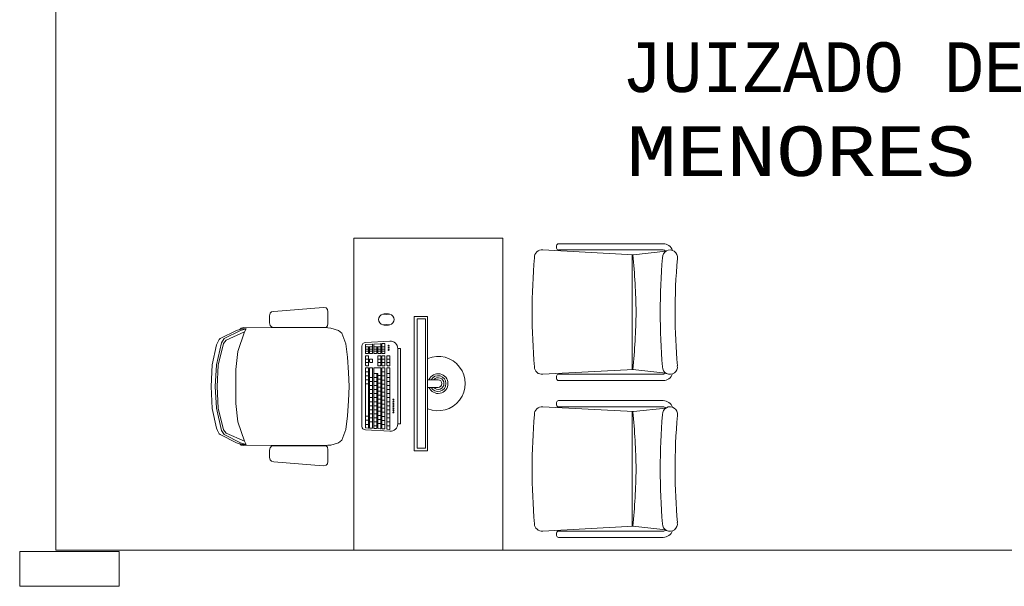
# Model space of a CAD drawing. Header units: feet. Extents: x 8 to 127, y 6 to 90.
# Tile 21 of 256: x 27.62 to 29.6, y 53.84 to 54.98. Entities that reach past the tile are written whole.
import ezdxf

# ---------------------------------------------------------------- set-up
doc = ezdxf.new("R2010")
doc.units = ezdxf.units.FT
doc.header["$MEASUREMENT"] = 0
for name, color, linetype in [('Alvenaria', 7, 'Continuous'), ('FINA', 7, 'Continuous'), ('MOBILIÁRIO - móveis', 250, 'Continuous'), ('texto', 7, 'Continuous')]:
    doc.layers.add(name, color=color, linetype=linetype)
doc.styles.add('CourierNew', font='cour.ttf')

msp = doc.modelspace()

# ---------------------------------------------------------------- linework, layer by layer
at = {"layer": 'Alvenaria', "lineweight": 5}
for p, q in [((27.6902, 55.652), (27.6902, 53.9145)), ((27.6902, 53.9145), (30.3402, 53.9145))]:
    msp.add_line(p, q, dxfattribs=at)
at = {"layer": 'FINA', "linetype": 'Continuous', "lineweight": 5}
for p, q in [((27.8176, 53.9119), (27.6176, 53.9119)), ((27.6176, 53.9119), (27.6176, 53.8419)), ((27.8176, 53.8419), (27.8176, 53.9119)), ((27.6176, 53.8419), (27.8176, 53.8419))]:
    msp.add_line(p, q, dxfattribs=at)
at = {"layer": 'MOBILIÁRIO - móveis', "lineweight": 5}
for p, q in [((28.2902, 54.5425), (28.5902, 54.5425)), ((28.2902, 53.9144), (28.2902, 54.5425)), ((28.5902, 54.5425), (28.5902, 53.9144)), ((28.853, 54.5088), (28.6704, 54.5184)), ((28.6982, 54.5221), (28.6982, 54.5271)), ((28.9127, 54.5309), (28.702, 54.5309)), ((28.9127, 54.5184), (28.702, 54.5184)), ((28.8504, 54.2781), (28.8504, 54.5089)), ((28.9181, 54.516), (28.853, 54.5088)), ((28.1293, 54.3949), (28.2287, 54.4029)), ((28.2287, 54.4029), (28.2341, 54.4019)), ((28.2341, 54.4019), (28.2371, 54.399)), ((28.1206, 54.3861), (28.1215, 54.391)), ((28.1206, 54.3716), (28.1206, 54.3861)), ((28.1215, 54.391), (28.1245, 54.3939)), ((28.1245, 54.3939), (28.1293, 54.3949)), ((28.2371, 54.399), (28.238, 54.3941)), ((28.238, 54.3941), (28.238, 54.3706)), ((28.36, 54.3897), (28.3509, 54.3897)), ((28.4116, 54.3847), (28.4116, 54.1147)), ((28.4387, 54.3847), (28.4116, 54.3847)), ((28.4177, 54.3797), (28.4177, 54.1197)), ((28.4344, 54.3797), (28.4177, 54.3797)), ((28.4344, 54.3797), (28.4344, 54.1197)), ((28.4387, 54.3847), (28.4387, 54.1147)), ((28.0538, 54.3565), (28.0651, 54.36)), ((28.0609, 54.3587), (28.0633, 54.3613)), ((28.0731, 54.36), (28.0619, 54.3564)), ((28.0633, 54.3613), (28.0681, 54.3624)), ((28.0651, 54.36), (28.0731, 54.36)), ((28.0681, 54.3624), (28.2375, 54.3617)), ((28.0731, 54.36), (28.0699, 54.3535)), ((28.1215, 54.3667), (28.1206, 54.3716)), ((28.1245, 54.3638), (28.1215, 54.3667)), ((28.1293, 54.3628), (28.1245, 54.3638)), ((28.2341, 54.3628), (28.1293, 54.3628)), ((28.2371, 54.3657), (28.2341, 54.3628)), ((28.238, 54.3706), (28.2371, 54.3657)), ((28.2375, 54.3617), (28.2439, 54.3612)), ((28.2439, 54.3612), (28.2591, 54.3566)), ((28.3509, 54.3675), (28.36, 54.3675)), ((28.0192, 54.3384), (28.021, 54.3403)), ((28.021, 54.3403), (28.0538, 54.3565)), ((28.0293, 54.3403), (28.0236, 54.3317)), ((28.0619, 54.3564), (28.0293, 54.3403)), ((28.0699, 54.3535), (28.0334, 54.3373)), ((28.0699, 54.3535), (28.0566, 54.3143)), ((28.2591, 54.3566), (28.2661, 54.3513)), ((28.2661, 54.3513), (28.2737, 54.3297)), ((28.0053, 54.2873), (28.0139, 54.3275)), ((28.0236, 54.3317), (28.0136, 54.2873)), ((28.0139, 54.3275), (28.0155, 54.3318)), ((28.0155, 54.3318), (28.0192, 54.3384)), ((28.0278, 54.3305), (28.0171, 54.2869)), ((28.0334, 54.3373), (28.0278, 54.3305)), ((28.2737, 54.3297), (28.2776, 54.3025)), ((28.3061, 54.1639), (28.3061, 54.3248)), ((28.3629, 54.3349), (28.3135, 54.3322)), ((28.3137, 54.3108), (28.3137, 54.3275)), ((28.3137, 54.3237), (28.3279, 54.3237)), ((28.327, 54.329), (28.3145, 54.3283)), ((28.3197, 54.3108), (28.3197, 54.3237)), ((28.3219, 54.3108), (28.3219, 54.3237)), ((28.3279, 54.3108), (28.3279, 54.3282)), ((28.3301, 54.3108), (28.3301, 54.3284)), ((28.3301, 54.3237), (28.3443, 54.3237)), ((28.3434, 54.3299), (28.3309, 54.3292)), ((28.3361, 54.3108), (28.3361, 54.3237)), ((28.3384, 54.3108), (28.3384, 54.3237)), ((28.3443, 54.3108), (28.3443, 54.329)), ((28.3466, 54.3108), (28.3466, 54.3293)), ((28.3466, 54.3237), (28.3525, 54.3237)), ((28.3516, 54.3303), (28.3474, 54.3301)), ((28.3525, 54.3108), (28.3525, 54.3295)), ((28.3786, 54.1687), (28.3786, 54.3201)), ((28.3839, 54.3201), (28.3786, 54.3201)), ((28.3839, 54.1687), (28.3839, 54.3201)), ((28.0566, 54.3143), (28.0527, 54.2778)), ((28.2776, 54.3025), (28.2796, 54.2723)), ((28.3137, 54.3191), (28.3197, 54.3191)), ((28.3137, 54.3146), (28.3197, 54.3146)), ((28.3137, 54.2865), (28.3137, 54.3048)), ((28.3146, 54.31), (28.3188, 54.31)), ((28.3146, 54.3057), (28.3188, 54.3057)), ((28.3197, 54.2865), (28.3197, 54.3048)), ((28.3219, 54.3191), (28.3279, 54.3191)), ((28.3219, 54.3146), (28.3279, 54.3146)), ((28.3228, 54.31), (28.327, 54.31)), ((28.3301, 54.3191), (28.3361, 54.3191)), ((28.3301, 54.3146), (28.3361, 54.3146)), ((28.331, 54.31), (28.3352, 54.31)), ((28.3384, 54.3191), (28.3443, 54.3191)), ((28.3384, 54.3146), (28.3443, 54.3146)), ((28.3384, 54.2865), (28.3384, 54.3048)), ((28.3392, 54.31), (28.3435, 54.31)), ((28.3392, 54.3057), (28.3435, 54.3057)), ((28.3443, 54.2865), (28.3443, 54.3048)), ((28.3466, 54.3191), (28.3525, 54.3191)), ((28.3466, 54.3146), (28.3525, 54.3146)), ((28.3466, 54.2865), (28.3466, 54.3048)), ((28.3474, 54.31), (28.3517, 54.31)), ((28.3474, 54.3057), (28.3517, 54.3057)), ((28.3525, 54.2865), (28.3525, 54.3048)), ((28.3568, 54.2865), (28.3568, 54.3048)), ((28.3577, 54.3057), (28.3619, 54.3057)), ((28.3628, 54.2865), (28.3628, 54.3048)), ((28.0028, 54.2436), (28.0053, 54.2873)), ((28.0136, 54.2873), (28.0112, 54.2436)), ((28.0171, 54.2869), (28.0149, 54.2436)), ((28.3137, 54.299), (28.3197, 54.299)), ((28.3137, 54.2923), (28.3197, 54.2923)), ((28.3137, 54.1613), (28.3137, 54.2805)), ((28.3146, 54.2856), (28.3188, 54.2856)), ((28.3146, 54.2813), (28.3188, 54.2813)), ((28.3197, 54.161), (28.3197, 54.2805)), ((28.3219, 54.2932), (28.3219, 54.2982)), ((28.3219, 54.1608), (28.3219, 54.2805)), ((28.3228, 54.299), (28.327, 54.299)), ((28.3228, 54.2923), (28.327, 54.2923)), ((28.3228, 54.2813), (28.327, 54.2813)), ((28.3279, 54.2932), (28.3279, 54.2982)), ((28.3279, 54.1606), (28.3279, 54.2805)), ((28.3301, 54.1604), (28.3301, 54.2805)), ((28.331, 54.2813), (28.3435, 54.2813)), ((28.3384, 54.299), (28.3443, 54.299)), ((28.3384, 54.2923), (28.3443, 54.2923)), ((28.3392, 54.2856), (28.3435, 54.2856)), ((28.3443, 54.1597), (28.3443, 54.2805)), ((28.3466, 54.299), (28.3525, 54.299)), ((28.3466, 54.2923), (28.3525, 54.2923)), ((28.3466, 54.1595), (28.3466, 54.2805)), ((28.3474, 54.2856), (28.3517, 54.2856)), ((28.3474, 54.2813), (28.3517, 54.2813)), ((28.3525, 54.1592), (28.3525, 54.2805)), ((28.3568, 54.299), (28.3628, 54.299)), ((28.3568, 54.2923), (28.3628, 54.2923)), ((28.3568, 54.1586), (28.3568, 54.2805)), ((28.3577, 54.2856), (28.3619, 54.2856)), ((28.3577, 54.2813), (28.3619, 54.2813)), ((28.3628, 54.1584), (28.3628, 54.2805)), ((28.0527, 54.2778), (28.0527, 54.2436)), ((28.2796, 54.2723), (28.2804, 54.2436)), ((28.3137, 54.2733), (28.3197, 54.2733)), ((28.3137, 54.2652), (28.3197, 54.2652)), ((28.3219, 54.2621), (28.3279, 54.2621)), ((28.3301, 54.2702), (28.3384, 54.2702)), ((28.3301, 54.2621), (28.3361, 54.2621)), ((28.3361, 54.1601), (28.3361, 54.2702)), ((28.3384, 54.1599), (28.3384, 54.2702)), ((28.3384, 54.2659), (28.3443, 54.2659)), ((28.3466, 54.2731), (28.3525, 54.2731)), ((28.3466, 54.265), (28.3525, 54.265)), ((28.3568, 54.2702), (28.3628, 54.2702)), ((28.3568, 54.2621), (28.3628, 54.2621)), ((28.853, 54.2782), (28.6704, 54.2686)), ((28.6982, 54.2596), (28.6982, 54.2646)), ((28.9127, 54.2684), (28.702, 54.2684)), ((28.9181, 54.2707), (28.8514, 54.2781)), ((28.0028, 54.2436), (28.0053, 54.1999)), ((28.0136, 54.2), (28.0112, 54.2436)), ((28.0171, 54.2003), (28.0149, 54.2436)), ((28.0527, 54.2095), (28.0527, 54.2436)), ((28.2796, 54.2149), (28.2804, 54.2436)), ((28.3137, 54.2571), (28.3197, 54.2571)), ((28.3137, 54.249), (28.3197, 54.249)), ((28.3219, 54.254), (28.3279, 54.254)), ((28.3219, 54.2458), (28.3279, 54.2458)), ((28.3301, 54.254), (28.3361, 54.254)), ((28.3301, 54.2458), (28.3361, 54.2458)), ((28.3384, 54.2589), (28.3443, 54.2589)), ((28.3384, 54.2507), (28.3443, 54.2507)), ((28.3384, 54.2426), (28.3443, 54.2426)), ((28.3466, 54.2569), (28.3525, 54.2569)), ((28.3466, 54.2488), (28.3525, 54.2488)), ((28.3568, 54.254), (28.3628, 54.254)), ((28.3568, 54.2458), (28.3628, 54.2458)), ((28.4597, 54.2574), (28.4387, 54.2574)), ((28.4387, 54.2419), (28.4597, 54.2419)), ((28.9127, 54.2559), (28.702, 54.2559)), ((28.3219, 54.2377), (28.3279, 54.2377)), ((28.3219, 54.2296), (28.3279, 54.2296)), ((28.3219, 54.2214), (28.3279, 54.2214)), ((28.3301, 54.2377), (28.3361, 54.2377)), ((28.3301, 54.2296), (28.3361, 54.2296)), ((28.3301, 54.2214), (28.3361, 54.2214)), ((28.3384, 54.2345), (28.3443, 54.2345)), ((28.3384, 54.2264), (28.3443, 54.2264)), ((28.3466, 54.2406), (28.3525, 54.2406)), ((28.3466, 54.2325), (28.3525, 54.2325)), ((28.3466, 54.2244), (28.3525, 54.2244)), ((28.3568, 54.2377), (28.3628, 54.2377)), ((28.3568, 54.2296), (28.3628, 54.2296)), ((28.3568, 54.2214), (28.3628, 54.2214)), ((28.0566, 54.173), (28.0527, 54.2095)), ((28.2776, 54.1848), (28.2796, 54.2149)), ((28.3219, 54.2133), (28.3279, 54.2133)), ((28.3219, 54.2052), (28.3279, 54.2052)), ((28.3301, 54.2133), (28.3361, 54.2133)), ((28.3301, 54.2052), (28.3361, 54.2052)), ((28.3384, 54.2182), (28.3443, 54.2182)), ((28.3384, 54.2101), (28.3443, 54.2101)), ((28.3384, 54.202), (28.3443, 54.202)), ((28.3466, 54.2163), (28.3525, 54.2163)), ((28.3466, 54.2081), (28.3525, 54.2081)), ((28.3568, 54.2133), (28.3628, 54.2133)), ((28.3568, 54.2052), (28.3628, 54.2052)), ((28.853, 54.1933), (28.6704, 54.2029)), ((28.6982, 54.2066), (28.6982, 54.2116)), ((28.9127, 54.2154), (28.702, 54.2154)), ((28.9127, 54.2029), (28.702, 54.2029)), ((28.0053, 54.1999), (28.0139, 54.1598)), ((28.0236, 54.1555), (28.0136, 54.2)), ((28.0278, 54.1567), (28.0171, 54.2003)), ((28.2737, 54.1576), (28.2776, 54.1848)), ((28.3137, 54.184), (28.3197, 54.184)), ((28.3219, 54.1971), (28.3279, 54.1971)), ((28.3219, 54.1889), (28.3279, 54.1889)), ((28.3301, 54.1971), (28.3361, 54.1971)), ((28.3301, 54.1889), (28.3361, 54.1889)), ((28.3384, 54.1939), (28.3443, 54.1939)), ((28.3384, 54.1857), (28.3443, 54.1857)), ((28.3466, 54.2), (28.3525, 54.2)), ((28.3466, 54.1919), (28.3525, 54.1919)), ((28.3466, 54.1838), (28.3525, 54.1838)), ((28.3568, 54.1971), (28.3628, 54.1971)), ((28.3568, 54.1889), (28.3628, 54.1889)), ((28.8504, 53.9625), (28.8504, 54.1934)), ((28.9181, 54.2005), (28.853, 54.1933)), ((28.0699, 54.1338), (28.0566, 54.173)), ((28.3137, 54.1758), (28.3197, 54.1758)), ((28.3137, 54.1676), (28.3197, 54.1676)), ((28.3219, 54.1808), (28.3279, 54.1808)), ((28.3219, 54.1727), (28.3279, 54.1727)), ((28.3301, 54.1808), (28.3361, 54.1808)), ((28.3301, 54.1727), (28.3361, 54.1727)), ((28.3301, 54.1645), (28.3361, 54.1645)), ((28.3384, 54.1776), (28.3443, 54.1776)), ((28.3384, 54.1695), (28.3443, 54.1695)), ((28.3466, 54.1756), (28.3525, 54.1756)), ((28.3466, 54.1674), (28.3525, 54.1674)), ((28.3568, 54.1808), (28.3628, 54.1808)), ((28.3568, 54.1727), (28.3628, 54.1727)), ((28.3568, 54.1645), (28.3628, 54.1645)), ((28.3839, 54.1687), (28.3786, 54.1687)), ((28.0139, 54.1598), (28.0155, 54.1555)), ((28.0155, 54.1555), (28.0192, 54.1489)), ((28.0192, 54.1489), (28.021, 54.147)), ((28.021, 54.147), (28.0538, 54.1308)), ((28.0293, 54.147), (28.0236, 54.1555)), ((28.0334, 54.15), (28.0278, 54.1567)), ((28.0619, 54.1308), (28.0293, 54.147)), ((28.0699, 54.1338), (28.0334, 54.15)), ((28.2661, 54.1359), (28.2737, 54.1576)), ((28.3629, 54.1538), (28.3135, 54.1565)), ((28.3188, 54.1602), (28.3145, 54.1604)), ((28.327, 54.1597), (28.3227, 54.16)), ((28.3352, 54.1593), (28.3309, 54.1595)), ((28.3434, 54.1589), (28.3392, 54.1591)), ((28.3516, 54.1584), (28.3474, 54.1586)), ((28.3619, 54.1575), (28.3576, 54.1577)), ((28.0538, 54.1308), (28.0651, 54.1273)), ((28.0609, 54.1286), (28.0633, 54.126)), ((28.0731, 54.1273), (28.0619, 54.1308)), ((28.0633, 54.126), (28.0681, 54.1249)), ((28.0651, 54.1273), (28.0731, 54.1273)), ((28.0681, 54.1249), (28.2375, 54.1255)), ((28.0731, 54.1273), (28.0699, 54.1338)), ((28.1245, 54.1235), (28.1215, 54.1205)), ((28.1293, 54.1244), (28.1245, 54.1235)), ((28.2341, 54.1245), (28.1293, 54.1244)), ((28.2371, 54.1215), (28.2341, 54.1245)), ((28.2375, 54.1255), (28.2439, 54.126)), ((28.2439, 54.126), (28.2591, 54.1306)), ((28.2591, 54.1306), (28.2661, 54.1359)), ((28.1215, 54.1205), (28.1206, 54.1156)), ((28.1206, 54.1156), (28.1206, 54.1012)), ((28.238, 54.1166), (28.2371, 54.1215)), ((28.238, 54.0932), (28.238, 54.1166)), ((28.4387, 54.1147), (28.4116, 54.1147)), ((28.4344, 54.1197), (28.4177, 54.1197)), ((28.1206, 54.1012), (28.1215, 54.0963)), ((28.1215, 54.0963), (28.1245, 54.0934)), ((28.1245, 54.0934), (28.1293, 54.0924)), ((28.1293, 54.0924), (28.2287, 54.0844)), ((28.2287, 54.0844), (28.2341, 54.0854)), ((28.2341, 54.0854), (28.2371, 54.0883)), ((28.2371, 54.0883), (28.238, 54.0932)), ((28.853, 53.9627), (28.6704, 53.9531)), ((28.6982, 53.9441), (28.6982, 53.9491)), ((28.9127, 53.9529), (28.702, 53.9529)), ((28.9181, 53.9552), (28.8514, 53.9626)), ((28.9127, 53.9404), (28.702, 53.9404)), ((28.5902, 53.9144), (28.2902, 53.9144))]:
    msp.add_line(p, q, dxfattribs=at)
for centre in [(28.3602, 54.3259), (28.3602, 54.3216), (28.3602, 54.3173), (28.3699, 54.2174), (28.3699, 54.2131), (28.3699, 54.2088), (28.3699, 54.2045), (28.3699, 54.2002), (28.3699, 54.1959), (28.3699, 54.1916)]:
    msp.add_circle(centre, 0.00099, dxfattribs=at)
for centre, radius, start, end in [((28.6687, 54.5034), 0.0151, 83.4989, 182.1828), ((28.702, 54.5271), 0.00375, 90, 180), ((28.702, 54.5221), 0.00375, 180, 270), ((28.9264, 54.5034), 0.0151, 351.6045, 182.1828), ((28.9127, 54.5109), 0.02, 19.6128, 90), ((28.9127, 54.5109), 0.0075, 43.0376, 90), ((29.9772, 54.3929), 1.3282, 175.252, 179.9789), ((27.7352, 54.3855), 1.123, 0.401, 6.2941), ((30.235, 54.3929), 1.3282, 175.252, 179.9789), ((30.2423, 54.3925), 1.3055, 175.2233, 180.1218), ((28.3509, 54.3786), 0.0111, 65.5382, 294.4618), ((28.36, 54.3786), 0.0111, 245.5382, 114.4618), ((29.9772, 54.3939), 1.3282, 180.0211, 184.7844), ((27.7352, 54.4012), 1.123, 353.7059, 359.599), ((30.235, 54.3939), 1.3282, 180.0211, 184.7844), ((30.2438, 54.3934), 1.307, 180.1608, 184.7322), ((28.3135, 54.3248), 0.00743, 90, 180), ((28.3146, 54.3275), 0.000842, 93.0941, 180), ((28.327, 54.3282), 0.000842, 0, 93.0941), ((28.331, 54.3284), 0.000842, 93.0941, 180), ((28.3435, 54.329), 0.000842, 0, 93.0941), ((28.3474, 54.3293), 0.000842, 93.0941, 180), ((28.3517, 54.3295), 0.000842, 0, 93.0941), ((28.3637, 54.3201), 0.0149, 0, 93.0941), ((28.3146, 54.3108), 0.000842, 180, 270), ((28.3146, 54.3048), 0.000842, 90, 180), ((28.3188, 54.3108), 0.000842, 270, 0), ((28.3188, 54.3048), 0.000842, 0, 90), ((28.3228, 54.3108), 0.000842, 180, 270), ((28.327, 54.3108), 0.000842, 270, 0), ((28.331, 54.3108), 0.000842, 180, 270), ((28.3352, 54.3108), 0.000842, 270, 0), ((28.3392, 54.3108), 0.000842, 180, 270), ((28.3392, 54.3048), 0.000842, 90, 180), ((28.3435, 54.3108), 0.000842, 270, 0), ((28.3435, 54.3048), 0.000842, 0, 90), ((28.3474, 54.3108), 0.000842, 180, 270), ((28.3474, 54.3048), 0.000842, 90, 180), ((28.3517, 54.3108), 0.000842, 270, 0), ((28.3517, 54.3048), 0.000842, 0, 90), ((28.3577, 54.3048), 0.000842, 90, 180), ((28.3619, 54.3048), 0.000842, 0, 90), ((28.4597, 54.2497), 0.0547, 247.4598, 112.5402), ((28.3146, 54.2865), 0.000842, 180, 270), ((28.3146, 54.2805), 0.000842, 90, 180), ((28.3188, 54.2865), 0.000842, 270, 0), ((28.3188, 54.2805), 0.000842, 0, 90), ((28.3228, 54.2982), 0.000842, 90, 180), ((28.3228, 54.2932), 0.000842, 180, 270), ((28.3228, 54.2805), 0.000842, 90, 180), ((28.327, 54.2982), 0.000842, 0, 90), ((28.327, 54.2932), 0.000842, 270, 0), ((28.327, 54.2805), 0.000842, 0, 90), ((28.331, 54.2805), 0.000842, 90, 180), ((28.3392, 54.2865), 0.000842, 180, 270), ((28.3435, 54.2865), 0.000842, 270, 0), ((28.3435, 54.2805), 0.000842, 0, 90), ((28.3474, 54.2865), 0.000842, 180, 270), ((28.3474, 54.2805), 0.000842, 90, 180), ((28.3517, 54.2865), 0.000842, 270, 0), ((28.3517, 54.2805), 0.000842, 0, 90), ((28.3577, 54.2865), 0.000842, 180, 270), ((28.3577, 54.2805), 0.000842, 90, 180), ((28.3619, 54.2865), 0.000842, 270, 0), ((28.3619, 54.2805), 0.000842, 0, 90), ((28.6687, 54.2833), 0.015, 180.7153, 276.7223), ((28.9264, 54.2833), 0.015, 180.7153, 8.7356), ((28.4597, 54.2497), 0.0199, 202.9581, 157.0419), ((28.4597, 54.2497), 0.0159, 209.3143, 150.6857), ((28.4597, 54.2497), 0.0118, 221.0987, 138.9013), ((28.702, 54.2646), 0.00375, 90, 180), ((28.9127, 54.2759), 0.0075, 270, 316.9624), ((28.9127, 54.2759), 0.02, 270, 340.3872), ((28.4597, 54.2497), 0.00777, 270, 90), ((28.702, 54.2596), 0.00375, 180, 270), ((28.6687, 54.1879), 0.0151, 83.4989, 182.1828), ((28.702, 54.2116), 0.00375, 90, 180), ((28.702, 54.2066), 0.00375, 180, 270), ((28.9264, 54.1879), 0.0151, 351.6045, 182.1828), ((28.9127, 54.1954), 0.02, 19.6128, 90), ((28.9127, 54.1954), 0.0075, 43.0376, 90), ((29.9772, 54.0774), 1.3282, 175.252, 179.9789), ((27.7352, 54.07), 1.123, 0.401, 6.2941), ((30.235, 54.0774), 1.3282, 175.252, 179.9789), ((30.2423, 54.077), 1.3055, 175.2233, 180.1218), ((28.3135, 54.1639), 0.00743, 180, 270), ((28.3637, 54.1687), 0.0149, 266.9059, 0), ((28.3146, 54.1613), 0.000842, 180, 266.9059), ((28.3188, 54.161), 0.000842, 266.9059, 0), ((28.3228, 54.1608), 0.000842, 180, 266.9059), ((28.327, 54.1606), 0.000842, 266.9059, 0), ((28.331, 54.1604), 0.000842, 180, 266.9059), ((28.3352, 54.1601), 0.000842, 266.9059, 0), ((28.3392, 54.1599), 0.000842, 180, 266.9059), ((28.3435, 54.1597), 0.000842, 266.9059, 0), ((28.3474, 54.1595), 0.000842, 180, 266.9059), ((28.3517, 54.1592), 0.000842, 266.9059, 0), ((28.3577, 54.1586), 0.000842, 180, 266.9059), ((28.3619, 54.1584), 0.000842, 266.9059, 0), ((29.9772, 54.0783), 1.3282, 180.0211, 184.7844), ((27.7352, 54.0857), 1.123, 353.7059, 359.599), ((30.235, 54.0783), 1.3282, 180.0211, 184.7844), ((30.2438, 54.0779), 1.307, 180.1608, 184.7322), ((28.6687, 53.9678), 0.015, 180.7153, 276.7223), ((28.9264, 53.9678), 0.015, 180.7153, 8.7356), ((28.702, 53.9491), 0.00375, 90, 180), ((28.702, 53.9441), 0.00375, 180, 270), ((28.9127, 53.9604), 0.0075, 270, 316.9624), ((28.9127, 53.9604), 0.02, 270, 340.3872)]:
    msp.add_arc(centre, radius, start, end, dxfattribs=at)

# ---------------------------------------------------------------- texts
at = {"layer": 'texto', "lineweight": 5, "char_height": 0.1, "attachment_point": 7, "line_spacing_factor": 0.9, "style": 'CourierNew'}
for s, insert, width in [('JUIZADO DE', (28.8271, 54.8347), 2.100678), ('MENORES', (28.8396, 54.6657), 1.470474)]:
    msp.add_mtext(s, dxfattribs=dict(at, insert=insert, width=width))

doc.saveas('drawing.dxf')
